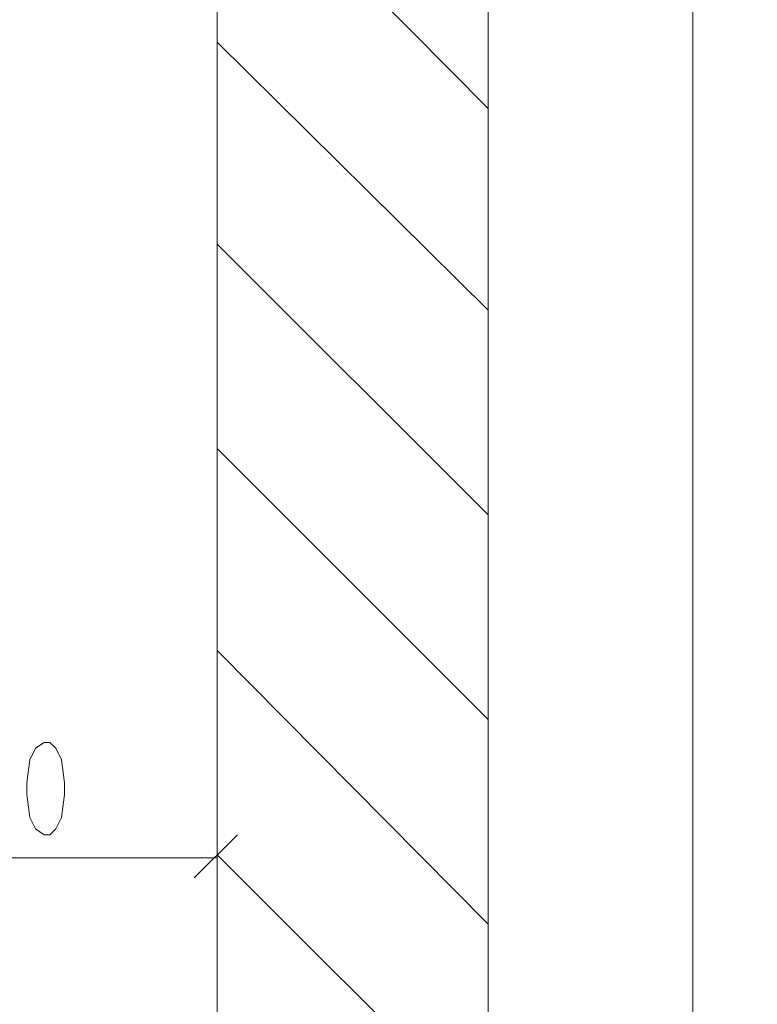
# Model space of a CAD drawing. Header units: millimetres. Extents: x -573548 to 674770, y -210017 to -47794.
# Tile 226 of 234: x 145997 to 146430, y -92851 to -92273. Entities that reach past the tile are written whole.
import ezdxf
from ezdxf import colors
from ezdxf.entities.mleader import LeaderData, LeaderLine
from ezdxf.math import Vec2, Vec3

# ---------------------------------------------------------------- set-up
doc = ezdxf.new("R2010")
doc.units = ezdxf.units.MM
doc.layers.add('_WENT_OPIS', color=7, linetype='Continuous', lineweight=13)
doc.styles.add('WENT_50', font='simplex.shx', dxfattribs={"width": 0.7, "height": 20})

msp = doc.modelspace()

# ---------------------------------------------------------------- linework, layer by layer
at = {"color": 7, "lineweight": 9, "elevation": 0}
for points in [[(146392.19, -89812.12), (146392.19, -93796.54), (142775.23, -93796.54), (142775.23, -89812.12)], [(146112.79, -92678.94), (146112.79, -92777.15)], [(146099.24, -92777.15), (146124.64, -92751.75)], [(145852.01, -92765.3), (146112.79, -92765.3)]]:
    msp.add_lwpolyline(points, dxfattribs=at)
at = {"color": 9, "lineweight": 9, "elevation": 0}
for points in [[(146112.79, -92910.92), (146112.79, -91156.63)], [(146271.96, -92910.92), (146271.96, -91156.63)], [(146271.96, -92325.03), (146114.48, -92165.86)], [(146271.96, -92443.56), (146112.79, -92286.08)], [(146271.96, -92563.79), (146112.79, -92404.62)], [(146271.96, -92684.02), (146112.79, -92524.84)], [(146271.96, -92804.24), (146112.79, -92643.38)], [(146260.11, -92910.92), (146112.79, -92763.6)]]:
    msp.add_lwpolyline(points, dxfattribs=at)
at = {"color": 7, "lineweight": 9, "elevation": 0}
msp.add_lwpolyline([(146011.19, -92697.56), (146006.11, -92700.95), (146002.72, -92707.72), (146001.03, -92721.27), (146001.03, -92728.04), (146002.72, -92741.59), (146006.11, -92748.36), (146011.19, -92751.75), (146014.57, -92751.75), (146017.96, -92748.36), (146021.35, -92741.59), (146023.04, -92728.04), (146023.04, -92721.27), (146021.35, -92707.72), (146017.96, -92700.95), (146014.57, -92697.56)], close=True, dxfattribs=at)

# ---------------------------------------------------------------- leaders
at = {"layer": '_WENT_OPIS', "lineweight": 9, "ltscale": 100}
ml = msp.add_multileader_mtext('Standard', dxfattribs=at)
ml.set_content('Przyłącze grzejnikowe kątowe z odcięciem, \\Pz nastawą wstępna, funkcją opróżniania\\Pi napełniania MULTIFLEX-F4-2\\P', color=256, style='WENT_50')
ml.set_leader_properties(linetype='ByLayer')
ml.build(insert=Vec2(0, 0))
ml.multileader.update_dxf_attribs({"text_left_attachment_type": 6, "text_right_attachment_type": 6, "dogleg_length": 5.76, "arrow_head_size": 72})
ctx = ml.context
ctx.base_point, ctx.char_height, ctx.arrow_head_size, ctx.landing_gap_size, ctx.plane_origin, ctx.plane_x_axis, ctx.plane_y_axis = Vec3(144689.19, -93431.09, 0), 57.6, 72, 14.4, Vec3(150506.43, -85467.21, 0), Vec3(-1, 0), Vec3(0, -1)
ctx.left_attachment, ctx.right_attachment = 6, 6
notes = []
notes.append((ctx, [(0, (1, 1, 0), (144683.43, -93431.09, 0), (1, 0), 5.76, [(0, [(144509.4, -92628.34, 0)], 0, [])])]))
ctx.mtext.insert, ctx.mtext.flow_direction = Vec3(144703.59, -93354.29, 0), 5
for ctx, leaders in notes:
    for number, flags, end, landing, length, lines in leaders:
        leader = LeaderData()
        leader.index, (leader.has_last_leader_line, leader.has_dogleg_vector, leader.attachment_direction) = number, flags
        leader.last_leader_point, leader.dogleg_vector, leader.dogleg_length = Vec3(end), Vec3(landing), length
        for number, points, colour, breaks in lines:
            line = LeaderLine()
            line.index, line.vertices, line.color, line.breaks = number, Vec3.list(points), colors.encode_raw_color(colour), breaks
            leader.lines.append(line)
        ctx.leaders.append(leader)

doc.saveas('drawing.dxf')
